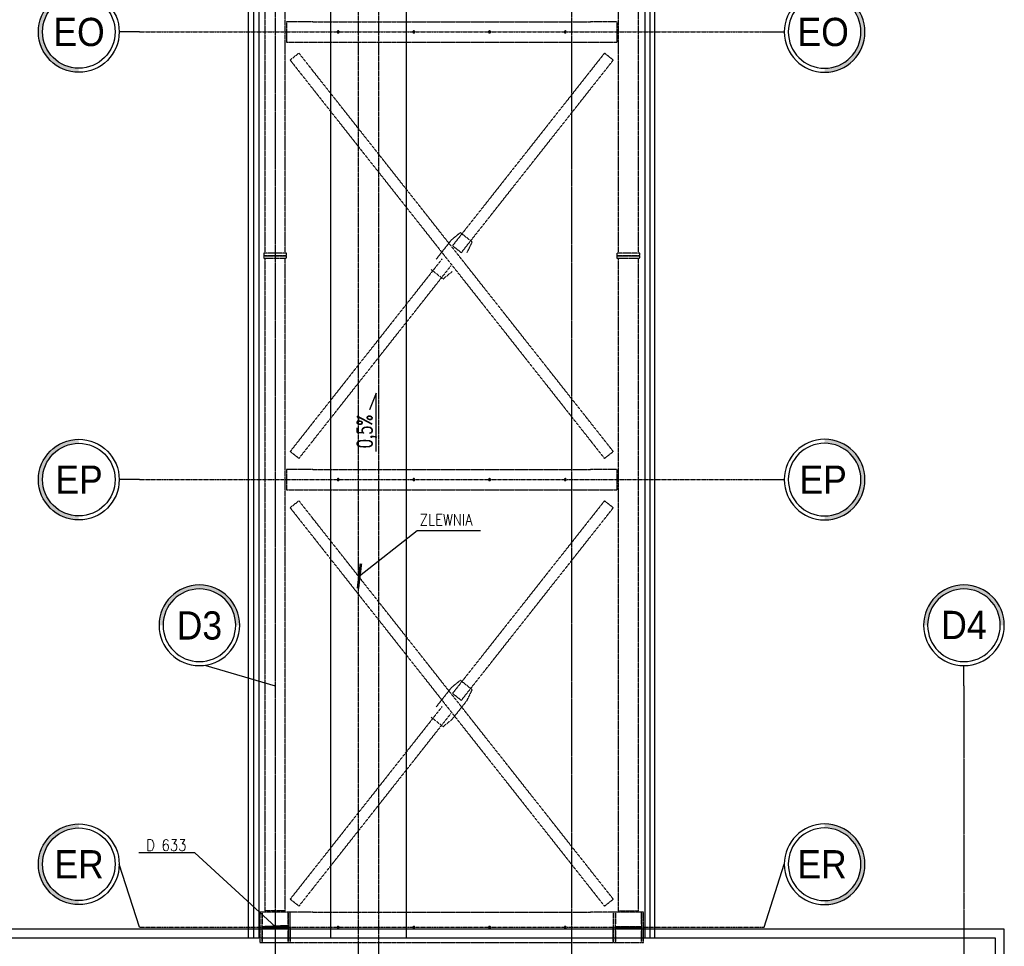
# Model space of a CAD drawing. Extents: x -7228 to 74941, y -112898 to 85621.
# Tile 4 of 256: x 51335 to 52116, y -107855 to -107120. Entities that reach past the tile are written whole.
import ezdxf
from ezdxf.enums import TextEntityAlignment as Align

# ---------------------------------------------------------------- set-up
doc = ezdxf.new("R2010")
doc.units = 0
doc.linetypes.add('CENTER', pattern=[2, 1.25, -0.25, 0.25, -0.25])
doc.linetypes.add('DASHED', pattern=[0.75, 0.5, -0.25])
doc.layers.get('0').update_dxf_attribs({"color": 101, "linetype": 'CONTINUOUS'})
for name, color, linetype in [('BEMM_OPIS_DETALE', 41, 'CONTINUOUS'), ('Det-metal', 141, 'CONTINUOUS'), ('Ins-wod', 4, 'CONTINUOUS'), ('Opis-spadki', 61, 'CONTINUOUS'), ('Os-osie', 14, 'CENTER'), ('Os-osie glowne', 1, 'CENTER'), ('Os-osie-opis', 16, 'CONTINUOUS'), ('Sc-systemowe', 150, 'CONTINUOUS'), ('Sch-opis', 51, 'CONTINUOUS'), ('W-idok', 8, 'CONTINUOUS'), ('W-izol-w', 144, 'CONTINUOUS')]:
    doc.layers.add(name, color=color, linetype=linetype)
doc.styles.add('dwg_opis duży', font='ARIAL.TTF', dxfattribs={"width": 0.9})
doc.styles.add('ROMANS', font='romans', dxfattribs={"width": 0.85})
doc.dimstyles.new('CHMIELNA', dxfattribs={"dimscale": 3.5, "dimtxt": 4, "dimasz": 1.5, "dimexe": 3, "dimexo": 0, "dimgap": 1, "dimtad": 1, "dimdec": 1, "dimrnd": 0.5, "dimzin": 12, "dimdsep": 46, "dimtxsty": 'ROMANS', "dimblk": 'DIMTICK', "dimcen": 0.09, "dimse1": 1, "dimse2": 1, "dimclrd": 143, "dimclrt": 53, "dimadec": 0, "dimazin": 0, "dimtfac": 1, "dimtdec": 1, "dimtix": 1, "dimtmove": 2, "dimatfit": 2, "dimldrblk": 'ARCHTICK', "dimfxl": 0, "dimtolj": 1, "dimtzin": 0, "dimarcsym": 0})

# ---------------------------------------------------------------- blocks, each defined once
blk = doc.blocks.new('_opis_osi_liczbowy')
blk.add_hatch(color=256).paths.add_polyline_path([(32, 32), (32, 28.8, -1), (32, -28.8), (32, -32, 1)])
for radius in [32, 28.8]:
    blk.add_circle((32, 0), radius)
at = {"style": 'dwg_opis duży', "width": 0.9}
blk.add_attdef('AXNAMEH', text='', height=22.4, rotation=90, dxfattribs=at).set_placement((32, 0), align=Align.MIDDLE_CENTER)
blk = doc.blocks.new('DIMTICK')
for p, q in [((0, 1), (0, -1)), ((-1, 0), (1, 0))]:
    blk.add_line(p, q)
at = {"const_width": 0.141}
blk.add_lwpolyline([(0.707, 0.707), (-0.707, -0.707)], dxfattribs=at)
blk = doc.blocks.new('_opis_osi')
blk.add_hatch(color=256).paths.add_polyline_path([(32, -32), (28.8, -32, -1), (-28.8, -32), (-32, -32, 1)])
for radius in [32, 28.8]:
    blk.add_circle((0, -32), radius)
at = {"style": 'dwg_opis duży', "width": 0.9}
blk.add_attdef('AXNAMEV', text='', height=22.4, rotation=90, dxfattribs=at).set_placement((0, -32), align=Align.MIDDLE_CENTER)
blk = doc.blocks.new('SPADKI')
at = {"ltscale": 25}
blk.add_lwpolyline([(0, 0), (0, -70), (-8, -50), (-8, -50)], dxfattribs=at)
at = {"ltscale": 25, "style": 'ROMANS', "width": 0.7}
blk.add_attdef('SP%', text='', height=18, rotation=90, dxfattribs=at).set_placement((-4.9, -24), align=Align.CENTER)

msp = doc.modelspace()

# ---------------------------------------------------------------- linework, layer by layer
at = {"layer": 'Det-metal', "linetype": 'DASHED', "ltscale": 0.5}
for p, q in [((51529.547, -105534.1), (51529.547, -107305.1)), ((51545.547, -107305.1), (51545.547, -105534.1)), ((51809.547, -105534.1), (51809.547, -107305.1)), ((51825.547, -107305.1), (51825.547, -105534.1)), ((51567.547, -107121.6), (51546.547, -107121.6)), ((51546.547, -107121.6), (51546.547, -107137.6)), ((51567.547, -107121.6), (51787.547, -107121.6)), ((51808.547, -107121.6), (51787.547, -107121.6)), ((51808.547, -107121.6), (51808.547, -107137.6)), ((51586.768, -107129.422), (51586.747, -107129.6)), ((51586.747, -107129.6), (51586.768, -107129.778)), ((51586.827, -107129.253), (51586.768, -107129.422)), ((51586.768, -107129.778), (51586.827, -107129.947)), ((51586.922, -107129.101), (51586.827, -107129.253)), ((51586.827, -107129.947), (51586.922, -107130.099)), ((51587.049, -107128.975), (51586.922, -107129.101)), ((51586.922, -107130.099), (51587.049, -107130.226)), ((51587.2, -107128.879), (51587.049, -107128.975)), ((51587.049, -107130.226), (51587.2, -107130.321)), ((51587.369, -107128.82), (51587.2, -107128.879)), ((51587.2, -107130.321), (51587.369, -107130.38)), ((51587.547, -107128.8), (51587.369, -107128.82)), ((51587.725, -107128.82), (51587.547, -107128.8)), ((51587.895, -107128.879), (51587.725, -107128.82)), ((51587.725, -107130.38), (51587.895, -107130.321)), ((51588.046, -107128.975), (51587.895, -107128.879)), ((51587.895, -107130.321), (51588.046, -107130.226)), ((51588.173, -107129.101), (51588.046, -107128.975)), ((51588.046, -107130.226), (51588.173, -107130.099)), ((51588.268, -107129.253), (51588.173, -107129.101)), ((51588.173, -107130.099), (51588.268, -107129.947)), ((51588.327, -107129.422), (51588.268, -107129.253)), ((51588.268, -107129.947), (51588.327, -107129.778)), ((51588.347, -107129.6), (51588.327, -107129.422)), ((51588.327, -107129.778), (51588.347, -107129.6)), ((51646.768, -107129.422), (51646.747, -107129.6)), ((51646.747, -107129.6), (51646.768, -107129.778)), ((51646.827, -107129.253), (51646.768, -107129.422)), ((51646.768, -107129.778), (51646.827, -107129.947)), ((51646.922, -107129.101), (51646.827, -107129.253)), ((51646.827, -107129.947), (51646.922, -107130.099)), ((51647.049, -107128.975), (51646.922, -107129.101)), ((51646.922, -107130.099), (51647.049, -107130.226)), ((51647.2, -107128.879), (51647.049, -107128.975)), ((51647.049, -107130.226), (51647.2, -107130.321)), ((51647.369, -107128.82), (51647.2, -107128.879)), ((51647.2, -107130.321), (51647.369, -107130.38)), ((51647.547, -107128.8), (51647.369, -107128.82)), ((51647.725, -107128.82), (51647.547, -107128.8)), ((51647.895, -107128.879), (51647.725, -107128.82)), ((51647.725, -107130.38), (51647.895, -107130.321)), ((51648.046, -107128.975), (51647.895, -107128.879)), ((51647.895, -107130.321), (51648.046, -107130.226)), ((51648.173, -107129.101), (51648.046, -107128.975)), ((51648.046, -107130.226), (51648.173, -107130.099)), ((51648.268, -107129.253), (51648.173, -107129.101)), ((51648.173, -107130.099), (51648.268, -107129.947)), ((51648.327, -107129.422), (51648.268, -107129.253)), ((51648.268, -107129.947), (51648.327, -107129.778)), ((51648.347, -107129.6), (51648.327, -107129.422)), ((51648.327, -107129.778), (51648.347, -107129.6)), ((51706.768, -107129.422), (51706.747, -107129.6)), ((51706.747, -107129.6), (51706.768, -107129.778)), ((51706.827, -107129.253), (51706.768, -107129.422)), ((51706.768, -107129.778), (51706.827, -107129.947)), ((51706.922, -107129.101), (51706.827, -107129.253)), ((51706.827, -107129.947), (51706.922, -107130.099)), ((51707.049, -107128.975), (51706.922, -107129.101)), ((51706.922, -107130.099), (51707.049, -107130.226)), ((51707.2, -107128.879), (51707.049, -107128.975)), ((51707.049, -107130.226), (51707.2, -107130.321)), ((51707.369, -107128.82), (51707.2, -107128.879)), ((51707.2, -107130.321), (51707.369, -107130.38)), ((51707.547, -107128.8), (51707.369, -107128.82)), ((51707.725, -107128.82), (51707.547, -107128.8)), ((51707.895, -107128.879), (51707.725, -107128.82)), ((51707.725, -107130.38), (51707.895, -107130.321)), ((51708.046, -107128.975), (51707.895, -107128.879)), ((51707.895, -107130.321), (51708.046, -107130.226)), ((51708.173, -107129.101), (51708.046, -107128.975)), ((51708.046, -107130.226), (51708.173, -107130.099)), ((51708.268, -107129.253), (51708.173, -107129.101)), ((51708.173, -107130.099), (51708.268, -107129.947)), ((51708.327, -107129.422), (51708.268, -107129.253)), ((51708.268, -107129.947), (51708.327, -107129.778)), ((51708.347, -107129.6), (51708.327, -107129.422)), ((51708.327, -107129.778), (51708.347, -107129.6)), ((51766.768, -107129.422), (51766.747, -107129.6)), ((51766.747, -107129.6), (51766.768, -107129.778)), ((51766.827, -107129.253), (51766.768, -107129.422)), ((51766.768, -107129.778), (51766.827, -107129.947)), ((51766.922, -107129.101), (51766.827, -107129.253)), ((51766.827, -107129.947), (51766.922, -107130.099)), ((51767.049, -107128.975), (51766.922, -107129.101)), ((51766.922, -107130.099), (51767.049, -107130.226)), ((51767.2, -107128.879), (51767.049, -107128.975)), ((51767.049, -107130.226), (51767.2, -107130.321)), ((51767.369, -107128.82), (51767.2, -107128.879)), ((51767.2, -107130.321), (51767.369, -107130.38)), ((51767.547, -107128.8), (51767.369, -107128.82)), ((51767.725, -107128.82), (51767.547, -107128.8)), ((51767.895, -107128.879), (51767.725, -107128.82)), ((51767.725, -107130.38), (51767.895, -107130.321)), ((51768.046, -107128.975), (51767.895, -107128.879)), ((51767.895, -107130.321), (51768.046, -107130.226)), ((51768.173, -107129.101), (51768.046, -107128.975)), ((51768.046, -107130.226), (51768.173, -107130.099)), ((51768.268, -107129.253), (51768.173, -107129.101)), ((51768.173, -107130.099), (51768.268, -107129.947)), ((51768.327, -107129.422), (51768.268, -107129.253)), ((51768.268, -107129.947), (51768.327, -107129.778)), ((51768.347, -107129.6), (51768.327, -107129.422)), ((51768.327, -107129.778), (51768.347, -107129.6)), ((51546.547, -107137.6), (51567.547, -107137.6)), ((51567.547, -107137.6), (51787.547, -107137.6)), ((51587.369, -107130.38), (51587.547, -107130.4)), ((51587.547, -107130.4), (51587.725, -107130.38)), ((51647.369, -107130.38), (51647.547, -107130.4)), ((51647.547, -107130.4), (51647.725, -107130.38)), ((51707.369, -107130.38), (51707.547, -107130.4)), ((51707.547, -107130.4), (51707.725, -107130.38)), ((51767.369, -107130.38), (51767.547, -107130.4)), ((51767.547, -107130.4), (51767.725, -107130.38)), ((51787.547, -107137.6), (51808.547, -107137.6)), ((51556.469, -107146.412), (51549.489, -107151.918)), ((51549.489, -107151.918), (51567.547, -107174.813)), ((51567.547, -107160.458), (51556.469, -107146.412)), ((51798.626, -107146.412), (51787.547, -107160.458)), ((51787.547, -107174.813), (51805.606, -107151.918)), ((51805.606, -107151.918), (51798.713, -107146.481)), ((51787.547, -107439.387), (51567.547, -107160.458)), ((51787.547, -107160.458), (51678.167, -107299.137)), ((51567.547, -107174.813), (51787.547, -107453.742)), ((51685.147, -107304.643), (51787.547, -107174.813)), ((51684.377, -107288.752), (51677.233, -107294.58)), ((51693.799, -107296.184), (51684.377, -107288.752)), ((51677.233, -107294.58), (51665.299, -107309.711)), ((51685.147, -107304.643), (51678.167, -107299.137)), ((51689.796, -107304.489), (51693.799, -107296.184)), ((51528.547, -107305.1), (51528.547, -107307.1)), ((51546.547, -107305.1), (51528.547, -107305.1)), ((51528.547, -107307.1), (51528.547, -107309.1)), ((51546.547, -107307.1), (51528.547, -107307.1)), ((51528.547, -107307.1), (51546.547, -107307.1)), ((51528.547, -107309.1), (51546.547, -107309.1)), ((51529.547, -107309.1), (51529.547, -107826.6)), ((51545.547, -107826.6), (51545.547, -107309.1)), ((51546.547, -107307.1), (51546.547, -107305.1)), ((51546.547, -107309.1), (51546.547, -107307.1)), ((51669.948, -107309.557), (51567.547, -107439.387)), ((51826.547, -107305.1), (51808.547, -107305.1)), ((51808.547, -107305.1), (51808.547, -107307.1)), ((51808.547, -107307.1), (51808.547, -107309.1)), ((51826.547, -107307.1), (51808.547, -107307.1)), ((51808.547, -107307.1), (51826.547, -107307.1)), ((51808.547, -107309.1), (51826.547, -107309.1)), ((51809.547, -107309.1), (51809.547, -107826.6)), ((51825.547, -107826.6), (51825.547, -107309.1)), ((51826.547, -107307.1), (51826.547, -107305.1)), ((51826.547, -107309.1), (51826.547, -107307.1)), ((51567.547, -107453.742), (51676.928, -107315.063)), ((51661.296, -107318.016), (51670.718, -107325.448)), ((51670.718, -107325.448), (51677.862, -107319.62)), ((51567.547, -107439.387), (51549.489, -107462.282)), ((51805.606, -107462.282), (51787.547, -107439.387)), ((51556.469, -107467.788), (51567.547, -107453.742)), ((51787.547, -107453.742), (51798.626, -107467.788)), ((51556.469, -107467.788), (51549.489, -107462.283)), ((51798.626, -107467.788), (51805.606, -107462.282)), ((51567.547, -107476.6), (51546.547, -107476.6)), ((51546.547, -107476.6), (51546.547, -107492.6)), ((51567.547, -107476.6), (51787.547, -107476.6)), ((51808.547, -107476.6), (51787.547, -107476.6)), ((51808.547, -107476.6), (51808.547, -107492.6)), ((51586.768, -107484.422), (51586.747, -107484.6)), ((51586.747, -107484.6), (51586.768, -107484.778)), ((51586.827, -107484.253), (51586.768, -107484.422)), ((51586.768, -107484.778), (51586.827, -107484.947)), ((51586.922, -107484.101), (51586.827, -107484.253)), ((51586.827, -107484.947), (51586.922, -107485.099)), ((51587.049, -107483.975), (51586.922, -107484.101)), ((51586.922, -107485.099), (51587.049, -107485.225)), ((51587.2, -107483.879), (51587.049, -107483.975)), ((51587.049, -107485.225), (51587.2, -107485.321)), ((51587.369, -107483.82), (51587.2, -107483.879)), ((51587.2, -107485.321), (51587.369, -107485.38)), ((51587.547, -107483.8), (51587.369, -107483.82)), ((51587.369, -107485.38), (51587.547, -107485.4)), ((51587.725, -107483.82), (51587.547, -107483.8)), ((51587.547, -107485.4), (51587.725, -107485.38)), ((51587.895, -107483.879), (51587.725, -107483.82)), ((51587.725, -107485.38), (51587.895, -107485.321)), ((51588.046, -107483.975), (51587.895, -107483.879)), ((51587.895, -107485.321), (51588.046, -107485.225)), ((51588.173, -107484.101), (51588.046, -107483.975)), ((51588.046, -107485.225), (51588.173, -107485.099)), ((51588.268, -107484.253), (51588.173, -107484.101)), ((51588.173, -107485.099), (51588.268, -107484.947)), ((51588.327, -107484.422), (51588.268, -107484.253)), ((51588.268, -107484.947), (51588.327, -107484.778)), ((51588.347, -107484.6), (51588.327, -107484.422)), ((51588.327, -107484.778), (51588.347, -107484.6)), ((51646.768, -107484.422), (51646.747, -107484.6)), ((51646.747, -107484.6), (51646.768, -107484.778)), ((51646.827, -107484.253), (51646.768, -107484.422)), ((51646.768, -107484.778), (51646.827, -107484.947)), ((51646.922, -107484.101), (51646.827, -107484.253)), ((51646.827, -107484.947), (51646.922, -107485.099)), ((51647.049, -107483.975), (51646.922, -107484.101)), ((51646.922, -107485.099), (51647.049, -107485.225)), ((51647.2, -107483.879), (51647.049, -107483.975)), ((51647.049, -107485.225), (51647.2, -107485.321)), ((51647.369, -107483.82), (51647.2, -107483.879)), ((51647.2, -107485.321), (51647.369, -107485.38)), ((51647.547, -107483.8), (51647.369, -107483.82)), ((51647.369, -107485.38), (51647.547, -107485.4)), ((51647.725, -107483.82), (51647.547, -107483.8)), ((51647.547, -107485.4), (51647.725, -107485.38)), ((51647.895, -107483.879), (51647.725, -107483.82)), ((51647.725, -107485.38), (51647.895, -107485.321)), ((51648.046, -107483.975), (51647.895, -107483.879)), ((51647.895, -107485.321), (51648.046, -107485.225)), ((51648.173, -107484.101), (51648.046, -107483.975)), ((51648.046, -107485.225), (51648.173, -107485.099)), ((51648.268, -107484.253), (51648.173, -107484.101)), ((51648.173, -107485.099), (51648.268, -107484.947)), ((51648.327, -107484.422), (51648.268, -107484.253)), ((51648.268, -107484.947), (51648.327, -107484.778)), ((51648.347, -107484.6), (51648.327, -107484.422)), ((51648.327, -107484.778), (51648.347, -107484.6)), ((51706.768, -107484.422), (51706.747, -107484.6)), ((51706.747, -107484.6), (51706.768, -107484.778)), ((51706.827, -107484.253), (51706.768, -107484.422)), ((51706.768, -107484.778), (51706.827, -107484.947)), ((51706.922, -107484.101), (51706.827, -107484.253)), ((51706.827, -107484.947), (51706.922, -107485.099)), ((51707.049, -107483.975), (51706.922, -107484.101)), ((51706.922, -107485.099), (51707.049, -107485.225)), ((51707.2, -107483.879), (51707.049, -107483.975)), ((51707.049, -107485.225), (51707.2, -107485.321)), ((51707.369, -107483.82), (51707.2, -107483.879)), ((51707.2, -107485.321), (51707.369, -107485.38)), ((51707.547, -107483.8), (51707.369, -107483.82)), ((51707.369, -107485.38), (51707.547, -107485.4)), ((51707.725, -107483.82), (51707.547, -107483.8)), ((51707.547, -107485.4), (51707.725, -107485.38)), ((51707.895, -107483.879), (51707.725, -107483.82)), ((51707.725, -107485.38), (51707.895, -107485.321)), ((51708.046, -107483.975), (51707.895, -107483.879)), ((51707.895, -107485.321), (51708.046, -107485.225)), ((51708.173, -107484.101), (51708.046, -107483.975)), ((51708.046, -107485.225), (51708.173, -107485.099)), ((51708.268, -107484.253), (51708.173, -107484.101)), ((51708.173, -107485.099), (51708.268, -107484.947)), ((51708.327, -107484.422), (51708.268, -107484.253)), ((51708.268, -107484.947), (51708.327, -107484.778)), ((51708.347, -107484.6), (51708.327, -107484.422)), ((51708.327, -107484.778), (51708.347, -107484.6)), ((51766.768, -107484.422), (51766.747, -107484.6)), ((51766.747, -107484.6), (51766.768, -107484.778)), ((51766.827, -107484.253), (51766.768, -107484.422)), ((51766.768, -107484.778), (51766.827, -107484.947)), ((51766.922, -107484.101), (51766.827, -107484.253)), ((51766.827, -107484.947), (51766.922, -107485.099)), ((51767.049, -107483.975), (51766.922, -107484.101)), ((51766.922, -107485.099), (51767.049, -107485.225)), ((51767.2, -107483.879), (51767.049, -107483.975)), ((51767.049, -107485.225), (51767.2, -107485.321)), ((51767.369, -107483.82), (51767.2, -107483.879)), ((51767.2, -107485.321), (51767.369, -107485.38)), ((51767.547, -107483.8), (51767.369, -107483.82)), ((51767.369, -107485.38), (51767.547, -107485.4)), ((51767.725, -107483.82), (51767.547, -107483.8)), ((51767.547, -107485.4), (51767.725, -107485.38)), ((51767.895, -107483.879), (51767.725, -107483.82)), ((51767.725, -107485.38), (51767.895, -107485.321)), ((51768.046, -107483.975), (51767.895, -107483.879)), ((51767.895, -107485.321), (51768.046, -107485.225)), ((51768.173, -107484.101), (51768.046, -107483.975)), ((51768.046, -107485.225), (51768.173, -107485.099)), ((51768.268, -107484.253), (51768.173, -107484.101)), ((51768.173, -107485.099), (51768.268, -107484.947)), ((51768.327, -107484.422), (51768.268, -107484.253)), ((51768.268, -107484.947), (51768.327, -107484.778)), ((51768.347, -107484.6), (51768.327, -107484.422)), ((51768.327, -107484.778), (51768.347, -107484.6)), ((51546.547, -107492.6), (51567.547, -107492.6)), ((51567.547, -107492.6), (51787.547, -107492.6)), ((51787.547, -107492.6), (51808.547, -107492.6)), ((51556.469, -107501.412), (51549.489, -107506.918)), ((51567.547, -107515.458), (51556.469, -107501.412)), ((51798.626, -107501.412), (51787.547, -107515.458)), ((51805.606, -107506.918), (51798.713, -107501.481)), ((51549.489, -107506.918), (51567.547, -107529.813)), ((51787.547, -107529.813), (51805.606, -107506.918)), ((51787.547, -107794.387), (51567.547, -107515.458)), ((51787.547, -107515.458), (51678.167, -107654.137)), ((51567.547, -107529.813), (51787.547, -107808.742)), ((51685.147, -107659.643), (51787.547, -107529.813)), ((51684.377, -107643.752), (51677.233, -107649.58)), ((51693.799, -107651.184), (51684.377, -107643.752)), ((51677.233, -107649.58), (51665.299, -107664.711)), ((51689.796, -107659.489), (51693.799, -107651.184)), ((51689.796, -107659.489), (51677.862, -107674.62)), ((51685.147, -107659.643), (51678.167, -107654.137)), ((51669.948, -107664.557), (51567.547, -107794.387)), ((51567.547, -107808.742), (51676.928, -107670.063)), ((51661.296, -107673.016), (51670.718, -107680.448)), ((51670.718, -107680.448), (51677.862, -107674.62)), ((51567.547, -107794.387), (51549.489, -107817.282)), ((51805.606, -107817.282), (51787.547, -107794.387)), ((51556.469, -107822.788), (51567.547, -107808.742)), ((51787.547, -107808.742), (51798.626, -107822.788)), ((51556.469, -107822.788), (51549.489, -107817.282)), ((51798.626, -107822.788), (51805.606, -107817.282)), ((51527.247, -107827.6), (51525.547, -107827.6)), ((51525.547, -107827.6), (51525.547, -107851.6)), ((51527.247, -107827.6), (51527.247, -107837)), ((51547.847, -107827.6), (51527.247, -107827.6)), ((51527.247, -107839.1), (51527.247, -107827.6)), ((51545.547, -107826.6), (51529.547, -107826.6)), ((51547.847, -107837), (51547.847, -107827.6)), ((51547.847, -107827.6), (51547.847, -107839.1)), ((51549.547, -107827.6), (51547.847, -107827.6)), ((51549.547, -107839.1), (51549.547, -107827.6)), ((51567.547, -107827.6), (51549.547, -107827.6)), ((51549.547, -107851.6), (51549.547, -107827.6)), ((51567.547, -107827.6), (51787.547, -107827.6)), ((51805.547, -107827.6), (51787.547, -107827.6)), ((51805.547, -107827.6), (51805.547, -107839.1)), ((51807.247, -107827.6), (51805.547, -107827.6)), ((51805.547, -107827.6), (51805.547, -107851.6)), ((51807.247, -107827.6), (51807.247, -107837)), ((51827.847, -107827.6), (51807.247, -107827.6)), ((51807.247, -107839.1), (51807.247, -107827.6)), ((51809.547, -107826.6), (51825.547, -107826.6)), ((51827.847, -107837), (51827.847, -107827.6)), ((51827.847, -107827.6), (51827.847, -107839.1)), ((51829.547, -107827.6), (51827.847, -107827.6)), ((51829.547, -107851.6), (51829.547, -107827.6)), ((51547.847, -107839.1), (51527.247, -107839.1)), ((51527.247, -107839.1), (51529.347, -107839.1)), ((51527.247, -107840.1), (51547.847, -107840.1)), ((51527.247, -107851.6), (51527.247, -107840.1)), ((51529.347, -107840.1), (51527.247, -107840.1)), ((51529.347, -107839.1), (51545.747, -107839.1)), ((51545.747, -107840.1), (51529.347, -107840.1)), ((51545.747, -107839.1), (51547.847, -107839.1)), ((51547.847, -107840.1), (51545.747, -107840.1)), ((51547.847, -107840.1), (51547.847, -107851.6)), ((51549.547, -107840.1), (51549.547, -107839.1)), ((51549.547, -107840.1), (51549.547, -107851.6)), ((51586.768, -107839.422), (51586.747, -107839.6)), ((51586.747, -107839.6), (51586.768, -107839.778)), ((51586.827, -107839.253), (51586.768, -107839.422)), ((51586.768, -107839.778), (51586.827, -107839.947)), ((51586.922, -107839.101), (51586.827, -107839.253)), ((51586.827, -107839.947), (51586.922, -107840.099)), ((51587.049, -107838.975), (51586.922, -107839.101)), ((51586.922, -107840.099), (51587.049, -107840.225)), ((51587.2, -107838.879), (51587.049, -107838.975)), ((51587.049, -107840.225), (51587.2, -107840.321)), ((51587.369, -107838.82), (51587.2, -107838.879)), ((51587.2, -107840.321), (51587.369, -107840.38)), ((51587.547, -107838.8), (51587.369, -107838.82)), ((51587.369, -107840.38), (51587.547, -107840.4)), ((51587.725, -107838.82), (51587.547, -107838.8)), ((51587.547, -107840.4), (51587.725, -107840.38)), ((51587.895, -107838.879), (51587.725, -107838.82)), ((51587.725, -107840.38), (51587.895, -107840.321)), ((51588.046, -107838.975), (51587.895, -107838.879)), ((51587.895, -107840.321), (51588.046, -107840.225)), ((51588.173, -107839.101), (51588.046, -107838.975)), ((51588.046, -107840.225), (51588.173, -107840.099)), ((51588.268, -107839.253), (51588.173, -107839.101)), ((51588.173, -107840.099), (51588.268, -107839.947)), ((51588.327, -107839.422), (51588.268, -107839.253)), ((51588.268, -107839.947), (51588.327, -107839.778)), ((51588.347, -107839.6), (51588.327, -107839.422)), ((51588.327, -107839.778), (51588.347, -107839.6)), ((51646.768, -107839.422), (51646.747, -107839.6)), ((51646.747, -107839.6), (51646.768, -107839.778)), ((51646.827, -107839.253), (51646.768, -107839.422)), ((51646.768, -107839.778), (51646.827, -107839.947)), ((51646.922, -107839.101), (51646.827, -107839.253)), ((51646.827, -107839.947), (51646.922, -107840.099)), ((51647.049, -107838.975), (51646.922, -107839.101)), ((51646.922, -107840.099), (51647.049, -107840.225)), ((51647.2, -107838.879), (51647.049, -107838.975)), ((51647.049, -107840.225), (51647.2, -107840.321)), ((51647.369, -107838.82), (51647.2, -107838.879)), ((51647.2, -107840.321), (51647.369, -107840.38)), ((51647.547, -107838.8), (51647.369, -107838.82)), ((51647.369, -107840.38), (51647.547, -107840.4)), ((51647.725, -107838.82), (51647.547, -107838.8)), ((51647.547, -107840.4), (51647.725, -107840.38)), ((51647.895, -107838.879), (51647.725, -107838.82)), ((51647.725, -107840.38), (51647.895, -107840.321)), ((51648.046, -107838.975), (51647.895, -107838.879)), ((51647.895, -107840.321), (51648.046, -107840.225)), ((51648.173, -107839.101), (51648.046, -107838.975)), ((51648.046, -107840.225), (51648.173, -107840.099)), ((51648.268, -107839.253), (51648.173, -107839.101)), ((51648.173, -107840.099), (51648.268, -107839.947)), ((51648.327, -107839.422), (51648.268, -107839.253)), ((51648.268, -107839.947), (51648.327, -107839.778)), ((51648.347, -107839.6), (51648.327, -107839.422)), ((51648.327, -107839.778), (51648.347, -107839.6)), ((51706.768, -107839.422), (51706.747, -107839.6)), ((51706.747, -107839.6), (51706.768, -107839.778)), ((51706.827, -107839.253), (51706.768, -107839.422)), ((51706.768, -107839.778), (51706.827, -107839.947)), ((51706.922, -107839.101), (51706.827, -107839.253)), ((51706.827, -107839.947), (51706.922, -107840.099)), ((51707.049, -107838.975), (51706.922, -107839.101)), ((51706.922, -107840.099), (51707.049, -107840.225)), ((51707.2, -107838.879), (51707.049, -107838.975)), ((51707.049, -107840.225), (51707.2, -107840.321)), ((51707.369, -107838.82), (51707.2, -107838.879)), ((51707.2, -107840.321), (51707.369, -107840.38)), ((51707.547, -107838.8), (51707.369, -107838.82)), ((51707.369, -107840.38), (51707.547, -107840.4)), ((51707.725, -107838.82), (51707.547, -107838.8)), ((51707.547, -107840.4), (51707.725, -107840.38)), ((51707.895, -107838.879), (51707.725, -107838.82)), ((51707.725, -107840.38), (51707.895, -107840.321)), ((51708.046, -107838.975), (51707.895, -107838.879)), ((51707.895, -107840.321), (51708.046, -107840.225)), ((51708.173, -107839.101), (51708.046, -107838.975)), ((51708.046, -107840.225), (51708.173, -107840.099)), ((51708.268, -107839.253), (51708.173, -107839.101)), ((51708.173, -107840.099), (51708.268, -107839.947)), ((51708.327, -107839.422), (51708.268, -107839.253)), ((51708.268, -107839.947), (51708.327, -107839.778)), ((51708.347, -107839.6), (51708.327, -107839.422)), ((51708.327, -107839.778), (51708.347, -107839.6)), ((51766.768, -107839.422), (51766.747, -107839.6)), ((51766.747, -107839.6), (51766.768, -107839.778)), ((51766.827, -107839.253), (51766.768, -107839.422)), ((51766.768, -107839.778), (51766.827, -107839.947)), ((51766.922, -107839.101), (51766.827, -107839.253)), ((51766.827, -107839.947), (51766.922, -107840.099)), ((51767.049, -107838.975), (51766.922, -107839.101)), ((51766.922, -107840.099), (51767.049, -107840.225)), ((51767.2, -107838.879), (51767.049, -107838.975)), ((51767.049, -107840.225), (51767.2, -107840.321)), ((51767.369, -107838.82), (51767.2, -107838.879)), ((51767.2, -107840.321), (51767.369, -107840.38)), ((51767.547, -107838.8), (51767.369, -107838.82)), ((51767.369, -107840.38), (51767.547, -107840.4)), ((51767.725, -107838.82), (51767.547, -107838.8)), ((51767.547, -107840.4), (51767.725, -107840.38)), ((51767.895, -107838.879), (51767.725, -107838.82)), ((51767.725, -107840.38), (51767.895, -107840.321)), ((51768.046, -107838.975), (51767.895, -107838.879)), ((51767.895, -107840.321), (51768.046, -107840.225)), ((51768.173, -107839.101), (51768.046, -107838.975)), ((51768.046, -107840.225), (51768.173, -107840.099)), ((51768.268, -107839.253), (51768.173, -107839.101)), ((51768.173, -107840.099), (51768.268, -107839.947)), ((51768.327, -107839.422), (51768.268, -107839.253)), ((51768.268, -107839.947), (51768.327, -107839.778)), ((51768.347, -107839.6), (51768.327, -107839.422)), ((51768.327, -107839.778), (51768.347, -107839.6)), ((51805.547, -107839.1), (51805.547, -107840.1)), ((51805.547, -107851.6), (51805.547, -107840.1)), ((51827.847, -107839.1), (51807.247, -107839.1)), ((51807.247, -107839.1), (51809.347, -107839.1)), ((51807.247, -107840.1), (51827.847, -107840.1)), ((51807.247, -107851.6), (51807.247, -107840.1)), ((51809.347, -107840.1), (51807.247, -107840.1)), ((51809.347, -107839.1), (51825.747, -107839.1)), ((51825.747, -107840.1), (51809.347, -107840.1)), ((51817.147, -107839.1), (51816.347, -107839.1)), ((51825.747, -107839.1), (51827.847, -107839.1)), ((51827.847, -107840.1), (51825.747, -107840.1)), ((51827.847, -107840.1), (51827.847, -107851.6)), ((51527.247, -107842.2), (51527.247, -107851.6)), ((51547.847, -107851.6), (51547.847, -107842.2)), ((51807.247, -107842.2), (51807.247, -107851.6)), ((51827.847, -107851.6), (51827.847, -107842.2)), ((51525.547, -107851.6), (51527.247, -107851.6)), ((51527.247, -107851.6), (51547.847, -107851.6)), ((51547.847, -107851.6), (51549.547, -107851.6)), ((51549.547, -107851.6), (51567.547, -107851.6)), ((51567.547, -107851.6), (51787.547, -107851.6)), ((51787.547, -107851.6), (51805.547, -107851.6)), ((51805.547, -107851.6), (51807.247, -107851.6)), ((51807.247, -107851.6), (51827.847, -107851.6)), ((51827.847, -107851.6), (51829.547, -107851.6))]:
    msp.add_line(p, q, dxfattribs=at)
at = {"layer": 'Ins-wod'}
for points in [[(51516.547, -107848.1), (51516.547, -102109.117)], [(51838.547, -107848.1), (51838.547, -102109.117)]]:
    msp.add_lwpolyline(points, dxfattribs=at)
at = {"layer": 'Ins-wod', "linetype": 'DASHED', "ltscale": 0.5}
for points in [[(51603.406, -102879.785), (51603.406, -107986.1)], [(51619.406, -102879.785), (51619.406, -107970.1)]]:
    msp.add_lwpolyline(points, dxfattribs=at)
at = {"layer": 'Os-osie', "ltscale": 0.5}
for p, q in [((51429.982, -107129.6), (51925.113, -107129.6)), ((51429.982, -107484.6), (51925.113, -107484.6)), ((51429.982, -107839.6), (51925.113, -107839.6))]:
    msp.add_line(p, q, dxfattribs=at)
at = {"layer": 'Os-osie glowne'}
for points in [[(51537.547, -101606.785), (51537.547, -109210.991)], [(51772.547, -101606.785), (51772.547, -107955.314)], [(52083.547, -107648.1), (52083.547, -109210.991)]]:
    msp.add_lwpolyline(points, dxfattribs=at)
at = {"layer": 'Os-osie-opis'}
for points in [[(51429.982, -107129.6), (51413.982, -107129.6)], [(51925.113, -107129.6), (51941.113, -107129.6)], [(51429.982, -107484.6), (51413.982, -107484.6)], [(51925.113, -107484.6), (51941.113, -107484.6)], [(51482.547, -107632.1), (51537.547, -107648.1)], [(52083.547, -107648.1), (52083.547, -107632.1)], [(51429.982, -107839.6), (51413.982, -107789.6)], [(51925.113, -107839.6), (51941.113, -107789.6)]]:
    msp.add_lwpolyline(points, dxfattribs=at)
at = {"layer": 'Sc-systemowe'}
for points in [[(51520.547, -104975.227), (51520.547, -107848.1)], [(51524.547, -104975.227), (51524.547, -107848.1)], [(51830.547, -104975.227), (51830.547, -107848.1)], [(51834.547, -104975.227), (51834.547, -107848.1)]]:
    msp.add_lwpolyline(points, dxfattribs=at)
at = {"layer": 'W-idok'}
for points in [[(51581.406, -107109.785), (51581.406, -107848.1)], [(51641.406, -107109.785), (51641.406, -107848.1)]]:
    msp.add_lwpolyline(points, dxfattribs=at)
at = {"layer": 'W-izol-w', "linetype": 'Continuous'}
for points in [[(50901.547, -107841.1), (50901.547, -108386.1), (50908.547, -108386.1), (50908.547, -109048.1), (51792.547, -109048.1), (51792.547, -109055.1), (52115.547, -109055.1), (52115.547, -107841.1)], [(50908.547, -107848.1), (50908.547, -109048.1), (52108.547, -109048.1), (52108.547, -107848.1)]]:
    msp.add_lwpolyline(points, close=True, dxfattribs=at)

# ---------------------------------------------------------------- block references
at = {"layer": 'Opis-spadki'}
ref = msp.add_blockref('SPADKI', (51617.773, -107462.324), dxfattribs=dict(at, xscale=-0.6604040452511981, yscale=0.6604040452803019, zscale=0.6604040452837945, rotation=180))
ref.add_attrib('SP%', '0,5%', dxfattribs={"layer": '0', "ltscale": 25, "height": 11.8873, "rotation": 90, "style": 'ROMANS', "width": 0.7}).set_placement((51614.539, -107446.442), align=Align.CENTER)
at = {"layer": 'Os-osie-opis'}
ref = msp.add_blockref('_opis_osi', (51413.982, -107129.6), dxfattribs=dict(at, rotation=270))
ref.add_attrib('AXNAMEV', 'EO', dxfattribs={"layer": '0', "height": 22.4, "style": 'dwg_opis duży', "width": 0.9}).set_placement((51382.147, -107129.6), align=Align.MIDDLE_CENTER)
ref = msp.add_blockref('_opis_osi', (51941.113, -107129.6), dxfattribs=dict(at, xscale=-1, rotation=90))
ref.add_attrib('AXNAMEV', 'EO', dxfattribs={"layer": '0', "height": 22.4, "style": 'dwg_opis duży', "width": 0.9}).set_placement((51971.985, -107129.6), align=Align.MIDDLE_CENTER)
ref = msp.add_blockref('_opis_osi', (51413.982, -107484.6), dxfattribs=dict(at, rotation=270))
ref.add_attrib('AXNAMEV', 'EP', dxfattribs={"layer": '0', "height": 22.4, "style": 'dwg_opis duży', "width": 0.9}).set_placement((51382.147, -107484.6), align=Align.MIDDLE_CENTER)
ref = msp.add_blockref('_opis_osi', (51941.113, -107484.6), dxfattribs=dict(at, xscale=-1, rotation=90))
ref.add_attrib('AXNAMEV', 'EP', dxfattribs={"layer": '0', "height": 22.4, "style": 'dwg_opis duży', "width": 0.9}).set_placement((51971.944, -107484.6), align=Align.MIDDLE_CENTER)
ref = msp.add_blockref('_opis_osi_liczbowy', (51477.547, -107632.1), dxfattribs=dict(at, xscale=-1, rotation=270))
ref.add_attrib('AXNAMEH', 'D3', dxfattribs={"layer": '0', "height": 22.4, "style": 'dwg_opis duży', "width": 0.9}).set_placement((51477.547, -107600.207), align=Align.MIDDLE_CENTER)
ref = msp.add_blockref('_opis_osi_liczbowy', (52083.547, -107632.1), dxfattribs=dict(at, xscale=-1, rotation=270))
ref.add_attrib('AXNAMEH', 'D4', dxfattribs={"layer": '0', "height": 22.4, "style": 'dwg_opis duży', "width": 0.9}).set_placement((52083.547, -107599.81), align=Align.MIDDLE_CENTER)
ref = msp.add_blockref('_opis_osi', (51413.982, -107789.6), dxfattribs=dict(at, rotation=270))
ref.add_attrib('AXNAMEV', 'ER', dxfattribs={"layer": '0', "height": 22.4, "style": 'dwg_opis duży', "width": 0.9}).set_placement((51382.147, -107789.6), align=Align.MIDDLE_CENTER)
ref = msp.add_blockref('_opis_osi', (51941.113, -107789.6), dxfattribs=dict(at, xscale=-1, rotation=90))
ref.add_attrib('AXNAMEV', 'ER', dxfattribs={"layer": '0', "height": 22.4, "style": 'dwg_opis duży', "width": 0.9}).set_placement((51971.077, -107789.6), align=Align.MIDDLE_CENTER)

# ---------------------------------------------------------------- texts
at = {"layer": 'BEMM_OPIS_DETALE', "insert": (51467.242, -107778.986), "char_height": 9, "width": 650.84484, "attachment_point": 9, "style": 'ROMANS'}
msp.add_mtext('D 633', dxfattribs=at)
at = {"layer": 'Sch-opis', "insert": (51652.213, -107511.909), "char_height": 9, "width": 203.76147, "attachment_point": 1, "style": 'ROMANS'}
msp.add_mtext('ZLEWNIA', dxfattribs=at)

# ---------------------------------------------------------------- leaders
at = {"layer": 'BEMM_OPIS_DETALE'}
msp.add_leader([(51537.759, -107839.105), (51473.968, -107780.607), (51429.664, -107780.599)], dimstyle='CHMIELNA', override={"dimasz": 4, "dimgap": 1, "dimtad": 0, "dimclrd": 256}, dxfattribs=at)
at = {"layer": 'Sch-opis'}
msp.add_leader([(51604.4, -107560.993), (51650.206, -107524.976), (51700.49, -107524.976)], dimstyle='CHMIELNA', override={"dimasz": 4, "dimgap": 1, "dimtad": 0}, dxfattribs=at)

doc.saveas('drawing.dxf')
